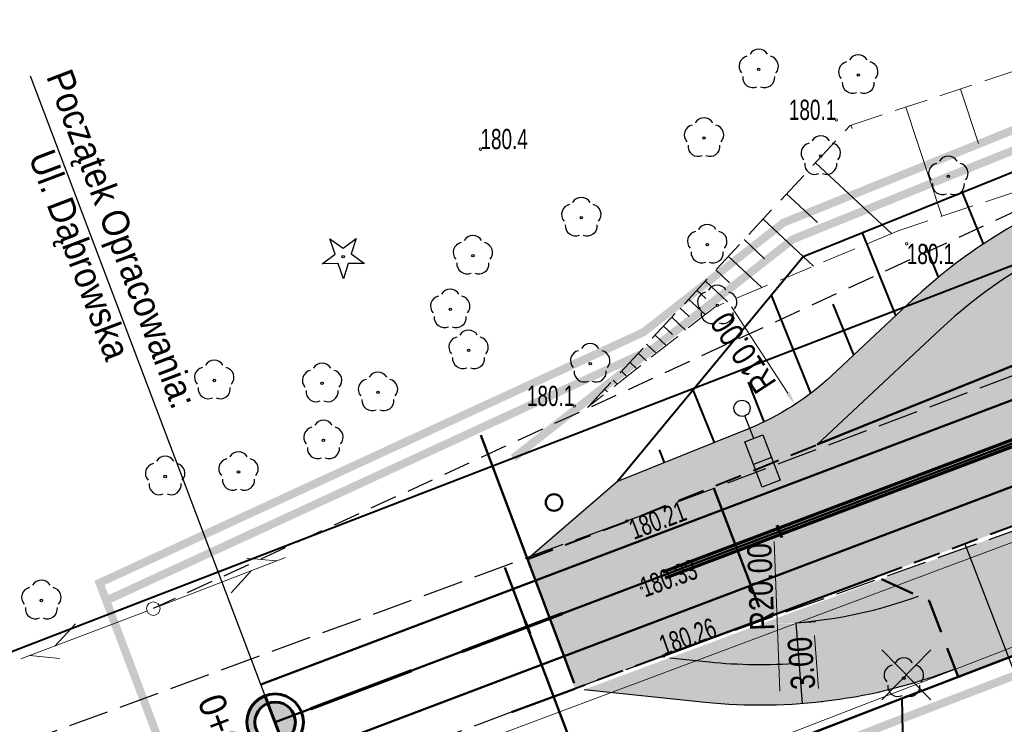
# Model space of a CAD drawing. Header units: metres. Extents: x 7429064 to 7431133, y 5709479 to 5714472.
# Tile 8 of 140: x 7429222 to 7429258, y 5709661 to 5709687. Entities that reach past the tile are written whole.
import ezdxf
from ezdxf.enums import TextEntityAlignment as Align

# ---------------------------------------------------------------- set-up
doc = ezdxf.new("R2010")
doc.units = ezdxf.units.M
for name, pattern in [('1', [0]), ('12', [3, 1, -1, 0, -1]), ('2_KTCR01', [1.5, 1, -0.5]), ('2_KTJZ01', [2, 1.5, -0.5]), ('3_KTJZ01', [2, 1.5, -0.5]), ('4', [2.5, 1.5, -1]), ('4_1', [0]), ('4_BUBZ02', [1.75, 1.25, -0.5]), ('4_BUBZ02G', [1.75, 1.25, -0.5]), ('4_SUPT_01', [0]), ('4_SUPW_01', [0]), ('7_1', [0]), ('7_SUPT_01', [0]), ('7_SUPW_01', [0]), ('CENTER2', [1.125, 0.75, -0.125, 0.125, -0.125]), ('DASHED', [19.05, 12.7, -6.35]), ('HIDDEN', [0.375, 0.25, -0.125])]:
    doc.linetypes.add(name, pattern=pattern)
for name, color, linetype, lineweight in [('#proj. światłowód', 1, '2_KTCR01', 18), ('_D_7_PAS DROGOWY_PODZIAL', 1, 'Continuous', 50), ('_D_7_TEREN NIEZBEDNY DLA OB_BUD', 252, 'HIDDEN', 50), ('_D_8_Wymiary', 7, 'Continuous', 20), ('_skarpy', 84, 'Continuous', 40), ('_wycinka_ZUDP', 1, 'Continuous', 30), ('BUBZ_L_1_a', 252, '4_BUBZ02', 18), ('D_1_LINIA_KRAWĘŻNIK_BET_20_30 WYN 0-2 CM', 5, 'HIDDEN', 40), ('D_1_LINIA_KRAWĘŻNIK_BET_20_30 WYN 12 CM - III', 7, 'Continuous', 50), ('gaPoziome', 7, 'Continuous', 30), ('GMINA_L_0', 252, '12', 35), ('HECZ BRUKOWANIA KOSTKA KAMIENNA 9_11', 42, 'Continuous', 13), ('KRAWĘŻNIK BETONOWY 12_25 WYN 0 CM', 250, 'DASHED', 50), ('KTJZ_L_0', 252, '2_KTJZ01', 30), ('LINIE_ROZGRANICZAJACE_L_0', 252, 'Continuous', 50), ('OBOP_T_1', 82, 'Continuous', 30), ('OBREB_L_0', 252, '4', 18), ('RTPW_T_0_a', 252, 'Continuous', 15), ('RTPW_T_1', 252, 'Continuous', 15), ('SUPM_T_0', 252, 'Continuous', 15), ('SUPT_L_0', 252, '4_SUPT_01', 18), ('SUPW_L_0', 252, '4_SUPW_01', 18)]:
    doc.layers.add(name, color=color, linetype=linetype, lineweight=lineweight)
for name, color, linetype in [('[osw]_istn_oprawy oświetleniowe - demontaż', 5, 'Continuous'), ('_1_Mapa', 7, 'Continuous'), ('_1_X-REFY', 7, 'Continuous'), ('C-DROGI-SYTUACJA-ETYKIETY', 7, 'Continuous'), ('D_1_LINIA_OPIS_ZJAZDY', 7, 'Continuous'), ('zzz.gaHSDomyslna', 7, 'Continuous')]:
    doc.layers.add(name, color=color, linetype=linetype)
doc.layers.add('_Brudnopis', color=22, linetype='Continuous', lineweight=50, plot=False)
for name, color, linetype, lineweight, true_color, transparency in [('_D_2_HECZ_CPR', 7, 'Continuous', 0, 0xb3b3ff, 0.5), ('D_2_HECZ_JEZDNIA KR3- NOWA KONSTRUKCJA', 7, 'Continuous', 13, 0x99e6ff, 0.3), ('D_2_HECZ_ZIELEN', 7, 'Continuous', 13, 0xd6ffd6, 0.3)]:
    doc.layers.add(name, color=color, linetype=linetype, lineweight=lineweight, true_color=true_color, transparency=transparency)
for name, color, linetype, lineweight, true_color in [('_D_7_CZASOWE ZAJĘCIE_PRZEBUDOWA SIECI', 7, 'HIDDEN', 50, 0xd16900), ('DZIALKA_L_0', 7, '1', 40, 0x008000), ('HECZ DROGI ROWEROWE', 7, 'Continuous', 13, 0xff8a8a), ('OBOP_T_0_a', 7, 'Continuous', 30, 0x008000), ('OBOP_T_1_a', 7, 'Continuous', 30, 0x008000)]:
    doc.layers.add(name, color=color, linetype=linetype, lineweight=lineweight, true_color=true_color)
for name, color, linetype, lineweight, transparency in [('D_1_LINIA_OBRZEŻE_BET_6x30cm - III', 24, 'Continuous', 30, 0.3), ('D_2_HECZ ŚCIEŻKI ROWEROWE', 30, 'Continuous', 0, 0.5), ('D_2_HECZ_ZJAZDY - KOSTKA BET', 214, 'Continuous', 13, 0.3)]:
    doc.layers.add(name, color=color, linetype=linetype, lineweight=lineweight, transparency=transparency)
doc.styles.add('Styl Arial', font='arial.ttf', dxfattribs={"width": 0.8, "height": 0.9})
doc.styles.add('wym500', font='arial.ttf', dxfattribs={"width": 0.9, "height": 0.9})
doc.dimstyles.new('1_500', dxfattribs={"dimtxt": 0.9, "dimasz": 1, "dimexe": 0.18, "dimexo": 0, "dimgap": 0.2, "dimtad": 4, "dimzin": 0, "dimdsep": 46, "dimtxsty": 'Styl Arial', "dimcen": 0.25, "dimclrd": 256, "dimclre": 256, "dimclrt": 256, "dimazin": 0, "dimtfac": 1, "dimtix": 1, "dimtmove": 1, "dimatfit": 3, "dimfxl": 0.18, "dimtolj": 1, "dimtzin": 0, "dimlwd": -1, "dimlwe": -1, "dimarcsym": 0})

# ---------------------------------------------------------------- blocks, each defined once
blk = doc.blocks.new('*D65')
at = {"layer": '_D_8_Wymiary', "transparency": 16777216}
blk.add_line((7429249.507, 5709667.365), (7429249.708, 5709661.818), dxfattribs=at)
blk.add_solid([(7429249.791, 5709661.821), (7429249.625, 5709661.815), (7429249.726, 5709661.319)], dxfattribs=at)
at = {"layer": 'Defpoints', "color": 0, "transparency": 16777216}
for p in [(7429249.001, 5709681.305), (7429249.726, 5709661.319)]:
    blk.add_point(p, dxfattribs=at)
at = {"layer": '_D_8_Wymiary', "transparency": 16777216, "insert": (7429249.008, 5709665.688), "char_height": 0.9, "attachment_point": 5, "rotation": 92.0775, "style": 'Styl Arial'}
blk.add_mtext('\\A1;R20.00', dxfattribs=at)
blk = doc.blocks.new('*D66')
at = {"layer": '_D_8_Wymiary', "transparency": 16777216}
blk.add_line((7429247.914, 5709676.067), (7429250.003, 5709672.873), dxfattribs=at)
blk.add_solid([(7429250.073, 5709672.919), (7429249.933, 5709672.827), (7429250.277, 5709672.454)], dxfattribs=at)
at = {"layer": 'Defpoints', "color": 0, "transparency": 16777216}
for p in [(7429244.802, 5709680.823), (7429250.277, 5709672.454)]:
    blk.add_point(p, dxfattribs=at)
at = {"layer": '_D_8_Wymiary', "transparency": 16777216, "insert": (7429248.353, 5709674.373), "char_height": 0.9, "attachment_point": 5, "rotation": 123.191, "style": 'Styl Arial'}
blk.add_mtext('\\A1;R10.00', dxfattribs=at)
blk = doc.blocks.new('A$C59100B2D')
at = {"layer": '_wycinka_ZUDP'}
for points in [[(0.701, -0.713), (-0.701, 0.713)], [(-0.7, -0.713), (0.701, 0.713)]]:
    blk.add_lwpolyline(points, dxfattribs=at)
blk = doc.blocks.new('3_OBOP02_01')
at = {"linetype": 'Continuous'}
blk.add_circle((0, 0), 0.045, dxfattribs=at)
for centre, start, end in [((0, 0.375), 30.1401, 149.8599), ((-0.357, 0.116), 102.1445, 221.86), ((0.357, 0.116), 318.14, 77.8555), ((-0.22, -0.303), 174.1482, 293.8542), ((0.22, -0.303), 246.1458, 5.8518)]:
    blk.add_arc(centre, 0.375, start, end, dxfattribs=at)
blk = doc.blocks.new('3_RTPW02')
at = {"linetype": 'Continuous'}
blk.add_circle((0, 0), 0.045, dxfattribs=at)
blk = doc.blocks.new('4_OBOP02_01')
at = {"linetype": 'Continuous'}
blk.add_circle((0, 0), 0.045, dxfattribs=at)
for centre, start, end in [((0, 0.375), 30.1401, 149.8599), ((-0.357, 0.116), 102.1445, 221.86), ((0.357, 0.116), 318.14, 77.8555), ((-0.22, -0.303), 174.1482, 293.8542), ((0.22, -0.303), 246.1458, 5.8518)]:
    blk.add_arc(centre, 0.375, start, end, dxfattribs=at)
blk = doc.blocks.new('4_OBOP01_01')
at = {"linetype": 'Continuous'}
for p, q in [((-0.3012, 0.09375), (-0.4937, 0.6621)), ((-0.4937, 0.6621), (-0.0039, 0.31545)), ((-0.0039, 0.31545), (0.4771, 0.67415)), ((0.4771, 0.67415), (0.2988, 0.1012)), ((-0.78225, -0.26495), (-0.3012, 0.09375)), ((0.2988, 0.1012), (0.7886, -0.24545)), ((-0.18225, -0.2575), (-0.78225, -0.26495)), ((0.01025, -0.82585), (-0.18225, -0.2575)), ((0.1886, -0.2529), (0.01025, -0.82585)), ((0.7886, -0.24545), (0.1886, -0.2529))]:
    blk.add_line(p, q, dxfattribs=at)
blk.add_circle((0, 0), 0.045, dxfattribs=at)
blk = doc.blocks.new('4_RTPW01')
at = {"linetype": 'Continuous'}
blk.add_circle((0, 0), 0.045, dxfattribs=at)
blk = doc.blocks.new('7_SUSM04_01')
at = {"linetype": 'Continuous'}
blk.add_circle((0, 0), 0.25, dxfattribs=at)
blk = doc.blocks.new('X-ref_MDCP_Szara')
at = {"layer": 'BUBZ_L_1_a', "linetype": '4_BUBZ02G'}
for p, q in [((7429252.324, 5709682.797), (7429263.911, 5709686.639)), ((7429242.594, 5709672.346), (7429252.324, 5709682.797))]:
    blk.add_line(p, q, dxfattribs=at)
at = {"layer": 'BUBZ_L_1_a', "linetype": '4_1'}
for p, q in [((7429256.405, 5709684.15), (7429257.076, 5709682.128)), ((7429254.381, 5709683.479), (7429255.724, 5709679.43)), ((7429252.356, 5709682.807), (7429252.397, 5709682.683)), ((7429251.034, 5709681.411), (7429253.854, 5709678.786)), ((7429249.965, 5709680.263), (7429251.113, 5709679.193)), ((7429249.093, 5709679.327), (7429250.965, 5709677.585)), ((7429248.384, 5709678.565), (7429249.146, 5709677.855)), ((7429247.806, 5709677.944), (7429249.048, 5709676.788)), ((7429247.335, 5709677.438), (7429247.84, 5709676.967)), ((7429246.951, 5709677.026), (7429247.775, 5709676.258)), ((7429246.638, 5709676.69), (7429246.974, 5709676.378)), ((7429246.327, 5709676.356), (7429246.945, 5709675.781)), ((7429246.016, 5709676.022), (7429246.35, 5709675.711)), ((7429245.705, 5709675.688), (7429246.22, 5709675.208)), ((7429245.394, 5709675.353), (7429245.728, 5709675.042)), ((7429245.083, 5709675.019), (7429245.495, 5709674.636)), ((7429244.772, 5709674.685), (7429245.106, 5709674.374)), ((7429244.461, 5709674.351), (7429244.77, 5709674.063)), ((7429243.838, 5709673.683), (7429244.044, 5709673.491)), ((7429244.15, 5709674.017), (7429244.407, 5709673.777)), ((7429243.527, 5709673.348), (7429243.682, 5709673.205)), ((7429243.216, 5709673.014), (7429243.319, 5709672.918)), ((7429242.905, 5709672.68), (7429242.957, 5709672.632))]:
    blk.add_line(p, q, dxfattribs=at)
at = {"layer": 'BUBZ_L_1_a', "linetype": '4_BUBZ02'}
for p, q in [((7429265.165, 5709682.58), (7429254.104, 5709678.89)), ((7429254.104, 5709678.89), (7429247.3, 5709676.061)), ((7429247.3, 5709676.061), (7429242.594, 5709672.346))]:
    blk.add_line(p, q, dxfattribs=at)
at = {"layer": 'BUBZ_L_1_a', "linetype": '4_1'}
blk.add_point((7429242.594, 5709672.346), dxfattribs=at)
at = {"layer": 'DZIALKA_L_0', "linetype": '1'}
for p, q in [((7429307.84, 5709696.73), (7429130.469, 5709628.223)), ((7429254.23, 5709661.54), (7429279.02, 5709671.07)), ((7429228.8, 5709651.74), (7429254.23, 5709661.54)), ((7429254.23, 5709661.54), (7429255.095, 5709628.772))]:
    blk.add_line(p, q, dxfattribs=at)
at = {"layer": 'GMINA_L_0', "linetype": '12'}
blk.add_line((7429100.731, 5709616.737), (7429307.84, 5709696.73), dxfattribs=at)
at = {"layer": 'KTJZ_L_0', "linetype": '3_KTJZ01'}
for p, q in [((7429244.04, 5709668.13), (7429272.11, 5709678.71)), ((7429273.94, 5709673.32), (7429245.41, 5709663.13)), ((7429215.87, 5709657.78), (7429244.04, 5709668.13)), ((7429245.41, 5709663.13), (7429217.74, 5709652.88))]:
    blk.add_line(p, q, dxfattribs=at)
at = {"layer": 'LINIE_ROZGRANICZAJACE_L_0', "flags": 128}
for points in [[(7429254.23, 5709661.54), (7429269.686, 5709667.482)], [(7429254.23, 5709661.54), (7429269.686, 5709667.482)], [(7429228.8, 5709651.74), (7429254.23, 5709661.54)], [(7429228.8, 5709651.74), (7429254.23, 5709661.54)]]:
    blk.add_lwpolyline(points, dxfattribs=at)
at = {"layer": 'OBREB_L_0', "linetype": '4'}
for p, q in [((7429254.23, 5709661.54), (7429279.02, 5709671.07)), ((7429228.8, 5709651.74), (7429254.23, 5709661.54))]:
    blk.add_line(p, q, dxfattribs=at)
at = {"layer": 'SUPT_L_0', "linetype": '7_SUPT_01'}
for p, q in [((7429230.45, 5709652.66), (7429278.75, 5709671.36)), ((7429226.713, 5709664.97), (7429231.377, 5709666.774)), ((7429229.937, 5709666.753), (7429231.05, 5709666.647)), ((7429229.365, 5709665.46), (7429230.117, 5709666.287)), ((7429221.573, 5709663.012), (7429226.246, 5709664.791)), ((7429222.835, 5709663.493), (7429223.592, 5709664.316)), ((7429221.901, 5709663.137), (7429223.013, 5709663.025))]:
    blk.add_line(p, q, dxfattribs=at)
at = {"layer": 'SUPW_L_0', "linetype": '7_SUPW_01'}
blk.add_line((7429258.41, 5709667.37), (7429178.651, 5709637.494), dxfattribs=at)
at = {"layer": 'SUPW_L_0', "linetype": '7_1'}
blk.add_line((7429178.651, 5709637.494), (7429258.41, 5709667.37), dxfattribs=at)
at = {"layer": 'OBOP_T_0_a'}
blk.add_blockref('4_OBOP01_01', (7429233.52, 5709677.93), dxfattribs=at)
at = {"layer": 'OBOP_T_1'}
blk.add_blockref('3_OBOP02_01', (7429254.31, 5709662.3), dxfattribs=at)
at = {"layer": 'OBOP_T_1_a'}
for p in [(7429248.93, 5709684.88), (7429252.62, 5709684.67), (7429246.9, 5709682.33), (7429251.23, 5709681.66), (7429255.96, 5709680.91), (7429242.35, 5709679.38), (7429247.02, 5709678.38), (7429238.33, 5709677.97), (7429237.49, 5709675.98), (7429247.39, 5709676.13), (7429238.17, 5709674.46), (7429242.68, 5709673.96), (7429228.74, 5709673.34), (7429232.74, 5709673.23), (7429234.81, 5709672.9), (7429232.79, 5709671.12), (7429226.92, 5709669.78), (7429229.64, 5709669.95), (7429222.33, 5709665.18)]:
    blk.add_blockref('4_OBOP02_01', p, dxfattribs=at)
at = {"layer": 'RTPW_T_0_a'}
for p in [(7429251.804, 5709683.003), (7429238.61, 5709681.92), (7429254.419, 5709678.408), (7429242.09, 5709672.393)]:
    blk.add_blockref('4_RTPW01', p, dxfattribs=at)
at = {"layer": 'RTPW_T_1'}
for p in [(7429244.04, 5709668.13), (7429244.58, 5709665.64), (7429245.41, 5709663.13)]:
    blk.add_blockref('3_RTPW02', p, dxfattribs=at)
at = {"layer": 'SUPM_T_0'}
blk.add_blockref('7_SUSM04_01', (7429226.48, 5709664.88), dxfattribs=at)
at = {"layer": 'RTPW_T_0_a', "width": 0.7}
for p in [(7429251.804, 5709683.003), (7429242.09, 5709672.393)]:
    blk.add_text('180.1', height=0.75, dxfattribs=at).set_placement(p, align=Align.RIGHT)
blk.add_text('180.4', height=0.75, dxfattribs=at).set_placement((7429238.61, 5709681.92))
blk.add_text('180.1', height=0.75, dxfattribs=at).set_placement((7429254.419, 5709678.408), align=Align.TOP_LEFT)
at = {"layer": 'RTPW_T_1', "width": 0.7}
blk.add_text('180.21', height=0.75, rotation=20.6522, dxfattribs=at).set_placement((7429244.04, 5709668.13), align=Align.TOP_LEFT)
blk.add_text('180.33', height=0.75, rotation=20.0612, dxfattribs=at).set_placement((7429244.58, 5709665.64), align=Align.MIDDLE_LEFT)
blk.add_text('180.26', height=0.75, rotation=19.6551, dxfattribs=at).set_placement((7429245.41, 5709663.13))
blk = doc.blocks.new('X-ref_Oświetlenie i teletechnika')
at = {"layer": '#proj. światłowód', "lineweight": 30, "flags": 128}
blk.add_lwpolyline([(7429617.95, 5709967.85), (7429611.163, 5709956.371), (7429573.165, 5709923.859), (7429535.247, 5709891.397), (7429497.339, 5709858.957), (7429459.29, 5709826.673), (7429421.225, 5709794.375), (7429383.144, 5709762.063), (7429345.12, 5709729.801), (7429305.765, 5709699.935), (7429266.407, 5709683.285), (7429226.48, 5709664.88)], dxfattribs=at)
blk = doc.blocks.new('*U264')
at = {"linetype": 'Continuous', "lineweight": 0}
h = blk.add_hatch(color=0, dxfattribs=at)
edge = h.paths.add_edge_path()
edge.add_ellipse((-0.228, 0.39), major_axis=(0, 0.39), ratio=0.333333, start_angle=339.1791, end_angle=685.9352)
edge.add_line((-0.155, 0.713), (-0.151, 0.752))
edge.add_line((-0.151, 0.752), (0.003, 0.445))
edge.add_arc((-0.011, 0.437), 0.016, 0, 26.5651, ccw=False)
edge.add_line((0.005, 0.437), (0.005, 0.276))
edge.add_arc((0.021, 0.276), 0.016, 180, 270)
edge.add_line((0.021, 0.26), (0.049, 0.26))
edge.add_arc((0.049, 0.276), 0.016, 270, 290.3551)
edge.add_line((0.055, 0.261), (0.103, 0.279))
edge.add_ellipse((0.227, 0.39), major_axis=(0, 0.39), ratio=0.333333, start_angle=106.5707, end_angle=378.3144)
edge.add_line((0.187, 0.76), (0.14, 0.987))
edge.add_line((0.14, 0.987), (0.163, 1.147))
edge.add_line((0.163, 1.147), (0.167, 1.147))
edge.add_line((0.167, 1.147), (0.176, 1.175))
edge.add_line((0.176, 1.175), (0.176, 1.211))
edge.add_line((0.176, 1.211), (0.093, 1.211))
edge.add_line((0.093, 1.211), (0.089, 1.175))
edge.add_line((0.089, 1.175), (0.132, 1.147))
edge.add_line((0.132, 1.147), (0.12, 1.067))
edge.add_line((0.12, 1.067), (-0.117, 1.067))
edge.add_line((-0.117, 1.067), (-0.103, 1.191))
edge.add_spline(control_points=[(-0.103, 1.191), (-0.102, 1.195), (-0.095, 1.208), (-0.078, 1.21), (-0.065, 1.211)], knot_values=[0, 0, 0, 0, 0.02025, 0.071822, 0.071822, 0.071822, 0.071822], degree=3, periodic=0)
edge.add_line((-0.065, 1.211), (-0.033, 1.211))
edge.add_line((-0.033, 1.211), (-0.033, 1.3))
edge.add_line((-0.033, 1.3), (-0.085, 1.3))
edge.add_spline(control_points=[(-0.085, 1.3), (-0.091, 1.299), (-0.097, 1.296), (-0.102, 1.293)], knot_values=[0.067484, 0.067484, 0.067484, 0.067484, 0.093736, 0.093736, 0.093736, 0.093736], degree=3, periodic=0)
edge.add_arc((-0.075, 1.247), 0.0531, 120.1379, 168.8933)
edge.add_line((-0.127, 1.257), (-0.181, 0.755))
h.paths.add_polyline_path([(-0.127, 0.975), (0.107, 0.975), (0.032, 0.455), (-0.144, 0.809)], flags=16)
edge = h.paths.add_edge_path(flags=16)
edge.add_ellipse((-0.228, 0.39), major_axis=(0, -0.292), ratio=0.350072, start_angle=159.1526, end_angle=502.0815, ccw=False)
edge.add_line((-0.191, 0.663), (-0.211, 0.477))
edge.add_arc((-0.219, 0.478), 0.00832, 322.797, 353.8856, ccw=False)
edge.add_line((-0.213, 0.473), (-0.234, 0.446))
edge.add_arc((-0.215, 0.431), 0.0237, 142.797, 180)
edge.add_line((-0.238, 0.431), (-0.238, 0.371))
edge.add_arc((-0.23, 0.371), 0.00832, 180, 270)
edge.add_line((-0.23, 0.363), (-0.225, 0.363))
edge.add_arc((-0.225, 0.371), 0.00832, 270, 333.0195)
edge.add_spline(control_points=[(-0.217, 0.367), (-0.21, 0.383), (-0.195, 0.411), (-0.184, 0.442), (-0.182, 0.457), (-0.182, 0.458)], knot_values=[0.007888, 0.007888, 0.007888, 0.007888, 0.089431, 0.152858, 0.158023, 0.158023, 0.158023, 0.158023], degree=3, periodic=0)
edge.add_line((-0.182, 0.458), (-0.165, 0.621))
edge = h.paths.add_edge_path(flags=16)
edge.add_line((0.127, 0.896), (0.162, 0.727))
edge.add_ellipse((0.227, 0.39), major_axis=(0, 0.39), ratio=0.333333, start_angle=390.3444, end_angle=440.4059)
edge.add_line((0.099, 0.455), (0.064, 0.455))
edge.add_line((0.064, 0.455), (0.127, 0.896))
edge = h.paths.add_edge_path(flags=16)
edge.add_ellipse((0.227, 0.39), major_axis=(0, -0.292), ratio=0.350072, start_angle=290.1309, end_angle=617.1604, ccw=False)
edge.add_line((0.131, 0.289), (0.227, 0.325))
edge.add_arc((0.181, 0.387), 0.0774, 307.1318, 362.4334)
edge.add_line((0.258, 0.39), (0.258, 0.439))
edge.add_arc((0.242, 0.439), 0.016, 0, 90)
edge.add_line((0.242, 0.455), (0.128, 0.455))
blk = doc.blocks.new('*U268')
blk.add_hatch(color=0).paths.add_polyline_path([(0, 2.5), (-0.1875, 1.475), (-0.0375, 1.475), (-0.0375, 0), (0.0375, 0), (0.0375, 1.475), (0.1875, 1.475)])
blk = doc.blocks.new('*U234')
at = {"linetype": 'Continuous', "lineweight": 0}
h = blk.add_hatch(color=0, dxfattribs=at)
edge = h.paths.add_edge_path()
edge.add_ellipse((-0.228, 0.39), major_axis=(0, 0.39), ratio=0.333333, start_angle=339.1791, end_angle=685.9352)
edge.add_line((-0.155, 0.713), (-0.151, 0.752))
edge.add_line((-0.151, 0.752), (0.003, 0.445))
edge.add_arc((-0.011, 0.437), 0.016, 0, 26.5651, ccw=False)
edge.add_line((0.005, 0.437), (0.005, 0.276))
edge.add_arc((0.021, 0.276), 0.016, 180, 270)
edge.add_line((0.021, 0.26), (0.049, 0.26))
edge.add_arc((0.049, 0.276), 0.016, 270, 290.3551)
edge.add_line((0.055, 0.261), (0.103, 0.279))
edge.add_ellipse((0.227, 0.39), major_axis=(0, 0.39), ratio=0.333333, start_angle=106.5707, end_angle=378.3144)
edge.add_line((0.187, 0.76), (0.14, 0.987))
edge.add_line((0.14, 0.987), (0.163, 1.147))
edge.add_line((0.163, 1.147), (0.167, 1.147))
edge.add_line((0.167, 1.147), (0.176, 1.175))
edge.add_line((0.176, 1.175), (0.176, 1.211))
edge.add_line((0.176, 1.211), (0.093, 1.211))
edge.add_line((0.093, 1.211), (0.089, 1.175))
edge.add_line((0.089, 1.175), (0.132, 1.147))
edge.add_line((0.132, 1.147), (0.12, 1.067))
edge.add_line((0.12, 1.067), (-0.117, 1.067))
edge.add_line((-0.117, 1.067), (-0.103, 1.191))
edge.add_spline(control_points=[(-0.103, 1.191), (-0.102, 1.195), (-0.095, 1.208), (-0.078, 1.21), (-0.065, 1.211)], knot_values=[0, 0, 0, 0, 0.02025, 0.071822, 0.071822, 0.071822, 0.071822], degree=3, periodic=0)
edge.add_line((-0.065, 1.211), (-0.033, 1.211))
edge.add_line((-0.033, 1.211), (-0.033, 1.3))
edge.add_line((-0.033, 1.3), (-0.085, 1.3))
edge.add_spline(control_points=[(-0.085, 1.3), (-0.091, 1.299), (-0.097, 1.296), (-0.102, 1.293)], knot_values=[0.067484, 0.067484, 0.067484, 0.067484, 0.093736, 0.093736, 0.093736, 0.093736], degree=3, periodic=0)
edge.add_arc((-0.075, 1.247), 0.0531, 120.1379, 168.8933)
edge.add_line((-0.127, 1.257), (-0.181, 0.755))
h.paths.add_polyline_path([(-0.127, 0.975), (0.107, 0.975), (0.032, 0.455), (-0.144, 0.809)], flags=16)
edge = h.paths.add_edge_path(flags=16)
edge.add_ellipse((-0.228, 0.39), major_axis=(0, -0.292), ratio=0.350072, start_angle=159.1526, end_angle=502.0815, ccw=False)
edge.add_line((-0.191, 0.663), (-0.211, 0.477))
edge.add_arc((-0.219, 0.478), 0.00832, 322.797, 353.8856, ccw=False)
edge.add_line((-0.213, 0.473), (-0.234, 0.446))
edge.add_arc((-0.215, 0.431), 0.0237, 142.797, 180)
edge.add_line((-0.238, 0.431), (-0.238, 0.371))
edge.add_arc((-0.23, 0.371), 0.00832, 180, 270)
edge.add_line((-0.23, 0.363), (-0.225, 0.363))
edge.add_arc((-0.225, 0.371), 0.00832, 270, 333.0195)
edge.add_spline(control_points=[(-0.217, 0.367), (-0.21, 0.383), (-0.195, 0.411), (-0.184, 0.442), (-0.182, 0.457), (-0.182, 0.458)], knot_values=[0.007888, 0.007888, 0.007888, 0.007888, 0.089431, 0.152858, 0.158023, 0.158023, 0.158023, 0.158023], degree=3, periodic=0)
edge.add_line((-0.182, 0.458), (-0.165, 0.621))
edge = h.paths.add_edge_path(flags=16)
edge.add_line((0.127, 0.896), (0.162, 0.727))
edge.add_ellipse((0.227, 0.39), major_axis=(0, 0.39), ratio=0.333333, start_angle=390.3444, end_angle=440.4059)
edge.add_line((0.099, 0.455), (0.064, 0.455))
edge.add_line((0.064, 0.455), (0.127, 0.896))
edge = h.paths.add_edge_path(flags=16)
edge.add_ellipse((0.227, 0.39), major_axis=(0, -0.292), ratio=0.350072, start_angle=290.1309, end_angle=617.1604, ccw=False)
edge.add_line((0.131, 0.289), (0.227, 0.325))
edge.add_arc((0.181, 0.387), 0.0774, 307.1318, 362.4334)
edge.add_line((0.258, 0.39), (0.258, 0.439))
edge.add_arc((0.242, 0.439), 0.016, 0, 90)
edge.add_line((0.242, 0.455), (0.128, 0.455))
blk = doc.blocks.new('*U235')
blk.add_hatch(color=0).paths.add_polyline_path([(0, 2.5), (-0.1875, 1.475), (-0.0375, 1.475), (-0.0375, 0), (0.0375, 0), (0.0375, 1.475), (0.1875, 1.475)])
blk = doc.blocks.new('*U236')
blk.add_hatch(color=0).paths.add_polyline_path([(0.075, 0.571), (0.075, 1.121), (0.725, 0), (0.725, 0.85), (0.075, 1.59), (0.075, 2.09), (-0.725, 2.5)])
blk = doc.blocks.new('gaHSPos')
at = {"color": 0, "linetype": 'Continuous', "lineweight": 0}
blk.add_point((0, 0), dxfattribs=at)
blk = doc.blocks.new('*U239')
at = {"layer": 'zzz.gaHSDomyslna', "color": 140}
for points in [[(18.666, 7.196, 0.12, 0.12, 0), (-0.042, 0.112, 0.12, 0.12, 0)], [(18.751, 6.971, 0.12, 0.12, 0), (0.042, -0.112, 0.12, 0.12, 0)]]:
    blk.add_lwpolyline(points, format="xyseb", dxfattribs=at)
at = {"color": 140}
for p in [(18.709, 7.083), (0, 0)]:
    blk.add_blockref('gaHSPos', p, dxfattribs=at)
blk = doc.blocks.new('*U274')
at = {"layer": 'zzz.gaHSDomyslna', "color": 140}
for points in [[(39.279, 14.872, 0.12, 0.12, 0), (43.02, 16.288, 0.12, 0.12, 0)], [(33.668, 12.747, 0.12, 0.12, 0), (37.409, 14.163, 0.12, 0.12, 0)]]:
    blk.add_lwpolyline(points, format="xyseb", dxfattribs=at)
at = {"color": 140}
blk.add_blockref('gaHSPos', (46.771, 17.708), dxfattribs=at)
blk = doc.blocks.new('doświetlenie')
at = {"layer": '[osw]_istn_oprawy oświetleniowe - demontaż', "lineweight": 30}
h = blk.add_hatch(color=1, dxfattribs=at)
h.dxf.hatch_style = 1
h.paths.add_polyline_path([(7430126.269, 5712557.897), (7430126.269, 5712558.497), (7430125.519, 5712558.497), (7430125.519, 5712557.897)])
at = {"layer": '[osw]_istn_oprawy oświetleniowe - demontaż', "color": 1, "lineweight": 30, "flags": 128}
blk.add_lwpolyline([(7430124.769, 5712557.897), (7430124.769, 5712558.497), (7430126.269, 5712558.497), (7430126.269, 5712557.897)], close=True, dxfattribs=at)
for points in [[(7430125.519, 5712558.497), (7430125.519, 5712557.897)], [(7430124.769, 5712558.197), (7430124.019, 5712558.184)]]:
    blk.add_lwpolyline(points, dxfattribs=at)
at = {"layer": '[osw]_istn_oprawy oświetleniowe - demontaż', "color": 1, "lineweight": 30}
blk.add_circle((7430123.769, 5712558.192), 0.25, dxfattribs=at)
blk = doc.blocks.new('X-ref_SOR')
at = {"layer": '[osw]_istn_oprawy oświetleniowe - demontaż', "xscale": 1.2, "yscale": 1.2, "zscale": 1.2, "rotation": 290.9194303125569}
blk.add_blockref('doświetlenie', (-2157512.444, 11590463.504), dxfattribs=at)
at = {"layer": 'gaPoziome', "color": 140}
for name, p, rotation in [('*U264', (7429259.132, 5709678.849), 124.9964014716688), ('*U268', (7429257.887, 5709678.043), 129.1105079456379), ('*U236', (7429249.14, 5709670.908), 109.6885491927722), ('*U234', (7429245.325, 5709662.344), 264.5474810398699), ('*U235', (7429246.859, 5709662.194), 264.0253728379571)]:
    blk.add_blockref(name, p, dxfattribs=dict(at, rotation=rotation))
at = {"layer": 'gaPoziome'}
for name, p in [('*U239', (7429245.413, 5709666.122)), ('*U274', (7429198.642, 5709648.414))]:
    blk.add_blockref(name, p, dxfattribs=at)
blk = doc.blocks.new('*D130')
at = {"layer": '_D_8_Wymiary', "transparency": 16777216}
for p, q in [((7429250.308, 5709664.335), (7429251.048, 5709664.392)), ((7429251.149, 5709661.913), (7429250.997, 5709663.887)), ((7429250.537, 5709661.364), (7429251.277, 5709661.421))]:
    blk.add_line(p, q, dxfattribs=at)
for points in [[(7429251.08, 5709663.893), (7429250.914, 5709663.88), (7429250.958, 5709664.385)], [(7429251.232, 5709661.919), (7429251.066, 5709661.907), (7429251.187, 5709661.415)]]:
    blk.add_solid(points, dxfattribs=at)
at = {"layer": 'Defpoints', "color": 0, "transparency": 16777216}
for p in [(7429250.308, 5709664.335), (7429250.958, 5709664.385), (7429250.537, 5709661.364)]:
    blk.add_point(p, dxfattribs=at)
at = {"layer": '_D_8_Wymiary', "transparency": 16777216, "insert": (7429250.515, 5709662.857), "char_height": 0.9, "attachment_point": 5, "rotation": 94.4042, "style": 'Styl Arial'}
blk.add_mtext('\\A1;3.00', dxfattribs=at)
blk = doc.blocks.new('kilometraz')
at = {"linetype": 'ByBlock', "lineweight": -2}
blk.add_hatch(color=0, dxfattribs=at).paths.add_polyline_path([(0, -0.5, 0.414214), (0.5, 0, 0.414214), (0, 0.5)])
at = {"color": 0, "linetype": 'ByBlock', "lineweight": -2}
blk.add_line((0, 0.5), (0, -0.5), dxfattribs=at)
blk.add_circle((0, 0), 0.5, dxfattribs=at)
blk = doc.blocks.new('kilometraz2')
at = {"linetype": 'ByBlock', "lineweight": -2}
for points in [[(0, 0.5), (0, 0.7, 0.414214), (-0.7, 0, 0.414214), (0, -0.7), (0, -0.5, -0.414214), (-0.5, 0, -0.414214)], [(0, -0.5, 0.414214), (0.5, 0, 0.414214), (0, 0.5)]]:
    blk.add_hatch(color=0, dxfattribs=at).paths.add_polyline_path(points)
at = {"color": 0, "linetype": 'ByBlock', "lineweight": -2}
for p, q in [((0, 0.5), (0, 0.7)), ((0, 0.5), (0, -0.5)), ((0, -0.5), (0, -0.7))]:
    blk.add_line(p, q, dxfattribs=at)
for radius in [0.7, 0.5]:
    blk.add_circle((0, 0), radius, dxfattribs=at)
blk = doc.blocks.new('AeccTickCircle')
at = {"color": 0, "linetype": 'ByBlock', "lineweight": -2}
blk.add_circle((0, 0), 0.5, dxfattribs=at)
blk = doc.blocks.new('AeccTickLine')
at = {"color": 0, "linetype": 'ByBlock', "lineweight": -2}
blk.add_line((0, 1), (0, -1), dxfattribs=at)
blk = doc.blocks.new('OŚ_Dąbrowskiego_1')
at = {"layer": '_D_8_Wymiary', "color": 1, "linetype": 'CENTER2', "lineweight": 35, "flags": 128}
blk.add_lwpolyline([(7429230.998, 5709660.664), (7429273.145, 5709676.622, 0.085629), (7429337.582, 5709714.618), (7429502.301, 5709854.381), (7429714.669, 5710036.139), (7429868.111, 5710165.952)], format="xyb", dxfattribs=at)
at = {"layer": 'C-DROGI-SYTUACJA-ETYKIETY', "color": 7, "linetype": 'Continuous', "lineweight": -3}
blk.add_line((7429230.776, 5709661.249), (7429221.924, 5709684.629), dxfattribs=at)
at = {"layer": 'C-DROGI-SYTUACJA-ETYKIETY', "color": 7, "linetype": 'Continuous', "lineweight": 60}
for name, p, xscale, yscale, zscale, rotation in [('AeccTickLine', (7429249.702, 5709667.746), 0.25, 0.25, 0.25, 20.73736432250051), ('AeccTickLine', (7429240.35, 5709664.205), 0.25, 0.25, 0.25, 20.73736432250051), ('kilometraz2', (7429230.998, 5709660.664), 1.5, 1.5, 1.5, 20.73736432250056), ('kilometraz', (7429230.998, 5709660.664), 1.5, 1.5, 1.5, 20.73736432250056)]:
    blk.add_blockref(name, p, dxfattribs=dict(at, xscale=xscale, yscale=yscale, zscale=zscale, rotation=rotation))
at = {"layer": 'C-DROGI-SYTUACJA-ETYKIETY', "color": 7, "linetype": 'Continuous', "lineweight": -3, "xscale": 1.5, "yscale": 1.5, "zscale": 1.5, "rotation": 20.73736432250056}
blk.add_blockref('AeccTickCircle', (7429230.998, 5709660.664), dxfattribs=at)
at = {"layer": 'C-DROGI-SYTUACJA-ETYKIETY', "color": 7, "linetype": 'Continuous', "lineweight": -3, "char_height": 1, "attachment_point": 8, "rotation": 290.7374, "style": 'wym500'}
for s, insert in [('Początek Opracowania: \\PUl. Dąbrowska', (7429223.005, 5709677.716)), ('0+000', (7429228.718, 5709659.801)), ('0+000', (7429228.718, 5709659.801))]:
    blk.add_mtext(s, dxfattribs=dict(at, insert=insert))

msp = doc.modelspace()

# ---------------------------------------------------------------- hatches: boundary and pattern name
at = {"layer": '_D_2_HECZ_CPR', "transparency": 33554585}
h = msp.add_hatch(color=256, dxfattribs=at)
h.dxf.hatch_style = 1
edge = h.paths.add_edge_path()
edge.add_line((7429250.307, 5709664.356), (7429250.537, 5709661.364))
edge.add_arc((7429249.001, 5709681.305), 20, 274.4042, 291.0341)
edge.add_line((7429256.18, 5709662.638), (7429256.209, 5709662.649))
edge.add_line((7429256.209, 5709662.649), (7429255.243, 5709665.163))
edge.add_line((7429255.243, 5709665.163), (7429254.85, 5709665.343))
edge.add_arc((7429249.001, 5709681.305), 17, 274.4042, 290.1244, ccw=False)
at = {"layer": 'D_2_HECZ ŚCIEŻKI ROWEROWE'}
h = msp.add_hatch(color=256, dxfattribs=at)
h.dxf.hatch_style = 1
edge = h.paths.add_edge_path()
edge.add_line((7429245.634, 5709663.055), (7429242.458, 5709661.877))
edge.add_line((7429242.458, 5709661.877), (7429246.937, 5709661.412))
edge.add_arc((7429249.001, 5709681.305), 20, 264.0756, 274.4042)
edge.add_line((7429250.537, 5709661.364), (7429250.422, 5709662.86))
edge.add_arc((7429249.001, 5709681.305), 18.5, 264.0757, 274.4042, ccw=False)
edge.add_line((7429247.092, 5709662.904), (7429245.634, 5709663.055))
at = {"layer": 'D_2_HECZ_JEZDNIA KR3- NOWA KONSTRUKCJA'}
h = msp.add_hatch(color=256, dxfattribs=at)
h.dxf.hatch_style = 1
edge = h.paths.add_edge_path()
edge.add_arc((7429610.557, 5709990.469), 30, 310.559, 314.2935)
edge.add_arc((7429610.557, 5709990.469), 30, 314.2935, 325.3941)
edge.add_line((7429635.249, 5709973.431), (7429635.899, 5709972.672))
edge.add_line((7429635.899, 5709972.672), (7429667.702, 5709999.89))
edge.add_line((7429667.702, 5709999.89), (7429675.246, 5710006.347))
edge.add_line((7429675.246, 5710006.347), (7429712.724, 5710038.423))
edge.add_line((7429712.724, 5710038.423), (7429823.828, 5710132.378))
edge.add_line((7429823.828, 5710132.378), (7429834.316, 5710141.377))
edge.add_line((7429834.316, 5710141.377), (7429846.156, 5710151.524))
edge.add_line((7429846.156, 5710151.524), (7429850.099, 5710146.734))
edge.add_line((7429850.099, 5710146.734), (7429838.187, 5710136.85))
edge.add_line((7429838.187, 5710136.85), (7429827.698, 5710127.833))
edge.add_line((7429827.698, 5710127.833), (7429716.613, 5710033.854))
edge.add_line((7429716.613, 5710033.854), (7429633.474, 5709962.699))
edge.add_arc((7429636.726, 5709958.9), 5, 130.559, 193.2571)
edge.add_line((7429631.859, 5709957.753), (7429636.051, 5709939.958))
edge.add_line((7429636.051, 5709939.958), (7429630.653, 5709938.888))
edge.add_line((7429630.653, 5709938.888), (7429629.491, 5709943.821))
edge.add_arc((7429623.651, 5709942.445), 6, 13.2571, 130.559)
edge.add_line((7429619.749, 5709947.003), (7429619.729, 5709946.986))
edge.add_line((7429619.729, 5709946.986), (7429617.779, 5709949.265))
edge.add_line((7429617.779, 5709949.265), (7429606.383, 5709939.512))
edge.add_line((7429606.383, 5709939.512), (7429594.274, 5709929.149))
edge.add_line((7429594.274, 5709929.149), (7429594.825, 5709928.314))
edge.add_line((7429594.825, 5709928.314), (7429589.708, 5709924.935))
edge.add_arc((7429606.237, 5709899.9), 30, 123.434, 130.559)
edge.add_line((7429586.73, 5709922.692), (7429529.23, 5709873.48))
edge.add_line((7429529.23, 5709873.48), (7429502.179, 5709850.343))
edge.add_line((7429502.179, 5709850.343), (7429339.523, 5709712.33))
edge.add_arc((7429194.822, 5709882.942), 223.711, 294.66533, 310.3021, ccw=False)
edge.add_arc((7429190.304, 5709894.737), 236.317, 290.79615, 294.46753, ccw=False)
edge.add_line((7429274.207, 5709673.816), (7429245.41, 5709663.13))
edge.add_line((7429245.41, 5709663.13), (7429242.106, 5709661.907))
edge.add_line((7429242.106, 5709661.907), (7429240.354, 5709666.717))
edge.add_line((7429240.354, 5709666.717), (7429244.254, 5709668.201))
edge.add_line((7429244.254, 5709668.201), (7429272.082, 5709679.428))
edge.add_arc((7429195.246, 5709882.369), 217, 290.73736, 310.31443)
edge.add_line((7429335.641, 5709716.905), (7429500.355, 5709856.664))
edge.add_line((7429500.355, 5709856.664), (7429629.269, 5709966.997))
edge.add_line((7429629.269, 5709966.997), (7429630.064, 5709967.677))
at = {"layer": 'D_2_HECZ_ZIELEN'}
h = msp.add_hatch(color=256, dxfattribs=at)
h.dxf.hatch_style = 1
h.paths.add_polyline_path([(7429262.55, 5709677.645, 0.442211), (7429260.504, 5709678.504, 0.079548), (7429255.655, 5709675.231), (7429251.096, 5709670.961), (7429263.189, 5709675.84)])
at = {"layer": 'D_2_HECZ_ZJAZDY - KOSTKA BET', "transparency": 33554508}
h = msp.add_hatch(color=256, dxfattribs=at)
h.dxf.hatch_style = 1
h.paths.add_polyline_path([(7429259.767, 5709668.3), (7429253.484, 5709665.97), (7429255.22, 5709665.174), (7429256.326, 5709662.346), (7429260.059, 5709663.781), (7429258.987, 5709666.571)])
at = {"layer": 'HECZ BRUKOWANIA KOSTKA KAMIENNA 9_11', "transparency": 33554534}
h = msp.add_hatch(color=256, dxfattribs=at)
h.dxf.hatch_style = 1
edge = h.paths.add_edge_path()
edge.add_line((7429253.484, 5709665.97), (7429249, 5709664.305))
edge.add_arc((7429248.999, 5709681.312), 17.007, 270.0025, 290.1225)
edge.add_line((7429254.85, 5709665.343), (7429253.484, 5709665.97))
h = msp.add_hatch(color=256, dxfattribs=at)
h.dxf.hatch_style = 1
edge = h.paths.add_edge_path()
edge.add_line((7429249.004, 5709664.307), (7429245.634, 5709663.055))
edge.add_line((7429245.634, 5709663.055), (7429247.092, 5709662.904))
edge.add_arc((7429249.001, 5709681.305), 18.5, 264.0757, 274.4042)
edge.add_line((7429250.422, 5709662.86), (7429250.289, 5709664.328))
edge.add_arc((7429249.094, 5709697.805), 33.498, 269.8474, 272.0444, ccw=False)
at = {"layer": 'HECZ DROGI ROWEROWE'}
h = msp.add_hatch(color=256, dxfattribs=at)
h.dxf.hatch_style = 1
edge = h.paths.add_edge_path()
edge.add_arc((7429195.216, 5709882.43), 216.948, 294.16695, 294.96774)
edge.add_line((7429286.791, 5709685.757), (7429285.662, 5709688.408))
edge.add_line((7429285.662, 5709688.408), (7429284.749, 5709687.985))
edge.add_line((7429284.749, 5709687.985), (7429283.937, 5709687.613))
edge.add_arc((7429272.019, 5709713.127), 28.161, 277.0606, 295.0398, ccw=False)
edge.add_arc((7429279.456, 5709655.445), 30, 97.6159, 111.9698)
edge.add_line((7429268.232, 5709683.266), (7429260.818, 5709680.275))
edge.add_arc((7429268.301, 5709661.727), 20, 111.9698, 133.1198)
edge.add_line((7429254.63, 5709676.326), (7429251.638, 5709673.524))
edge.add_arc((7429244.802, 5709680.823), 10, 291.9698, 313.1198, ccw=False)
edge.add_line((7429248.544, 5709671.549), (7429244.459, 5709669.901))
edge.add_line((7429244.459, 5709669.901), (7429243.693, 5709669.592))
edge.add_line((7429243.693, 5709669.592), (7429241.027, 5709667.297))
edge.add_line((7429241.027, 5709667.297), (7429240.361, 5709666.724))
edge.add_line((7429240.361, 5709666.724), (7429244.254, 5709668.201))
edge.add_line((7429244.254, 5709668.201), (7429251.096, 5709670.961))
edge.add_line((7429251.096, 5709670.961), (7429255.655, 5709675.231))
edge.add_arc((7429268.301, 5709661.727), 18.5, 114.927, 133.1198, ccw=False)
edge.add_arc((7429261.136, 5709677.144), 1.5, 19.5049, 114.927, ccw=False)
edge.add_line((7429262.55, 5709677.645), (7429263.189, 5709675.84))
edge.add_line((7429263.189, 5709675.84), (7429266.188, 5709677.05))
edge.add_arc((7429270.188, 5709677.046), 4, 111.9698, 179.9455, ccw=False)
edge.add_line((7429268.691, 5709680.755), (7429269.168, 5709680.948))
edge.add_arc((7429279.456, 5709655.445), 27.5, 96.0613, 111.9698, ccw=False)
edge.add_arc((7429273.12, 5709715.109), 32.5, 276.0613, 289.6202)

# ---------------------------------------------------------------- linework, layer by layer
at = {"layer": '_Brudnopis', "flags": 128}
for points in [[(7429230.998, 5709660.664), (7429273.145, 5709676.622, 0.085605), (7429337.585, 5709714.618), (7429368.823, 5709741.125), (7429502.301, 5709854.381), (7429714.669, 5710036.139), (7429868.111, 5710165.952)], [(7429230.466, 5709662.067), (7429272.613, 5709678.025, 0.085605), (7429336.614, 5709715.761), (7429367.852, 5709742.269)], [(7429231.529, 5709659.262), (7429273.676, 5709675.219, 0.085605), (7429338.555, 5709713.474), (7429369.793, 5709739.982)]]:
    msp.add_lwpolyline(points, format="xyb", dxfattribs=at)
for points in [[(7429238.621, 5709671.316), (7429242.086, 5709662.118)], [(7429248.942, 5709664.935), (7429247.263, 5709669.346)], [(7429239.521, 5709666.405), (7429242.986, 5709657.207)], [(7429242.106, 5709661.907), (7429239.758, 5709661.036)]]:
    msp.add_lwpolyline(points, dxfattribs=at)
at = {"layer": '_Brudnopis'}
msp.add_circle((7429241.338, 5709668.815), 0.308, dxfattribs=at)
at = {"layer": '_D_7_CZASOWE ZAJĘCIE_PRZEBUDOWA SIECI', "ltscale": 10, "const_width": 0.3, "flags": 128}
msp.add_lwpolyline([(7429224.735, 5709665.177), (7429245.024, 5709674.529)], dxfattribs=at)
at = {"layer": '_D_7_PAS DROGOWY_PODZIAL', "ltscale": 0.2, "const_width": 0.3, "flags": 128}
msp.add_lwpolyline([(7429838.788, 5710158.699), (7429835.061, 5710151.867), (7429707.929, 5710044.059), (7429670.336, 5710012.083), (7429661.685, 5710006.163), (7429648.718, 5710002.136), (7429632.935, 5709988.628), (7429615.789, 5709965.397), (7429495.458, 5709862.411), (7429330.756, 5709722.662), (7429319.402, 5709713.684), (7429307.842, 5709705.758), (7429296.806, 5709699.189), (7429282.846, 5709692.117), (7429269.349, 5709686.304), (7429250.2, 5709678.58), (7429239.824, 5709670.46)], dxfattribs=at)
at = {"layer": '_D_7_TEREN NIEZBEDNY DLA OB_BUD', "ltscale": 10, "const_width": 0.3, "flags": 128}
msp.add_lwpolyline([(7429838.642, 5710133.498), (7429838.163, 5710130.983), (7429669.785, 5709988.07), (7429674.221, 5709982.833), (7429665.132, 5709974.906), (7429667.705, 5709971.871), (7429662.832, 5709967.707), (7429665.637, 5709964.494), (7429637.109, 5709939.516), (7429616.438, 5709933.991), (7429410.711, 5709758.425), (7429398.46, 5709756.965), (7429363.725, 5709727.377), (7429364.497, 5709726.485), (7429330.157, 5709696.304), (7429317.553, 5709687.475), (7429303.139, 5709679.24), (7429296.402, 5709677.454), (7429295.854, 5709678.755), (7429285.213, 5709675.171), (7429285.468, 5709665.629), (7429278.469, 5709665.47), (7429278.347, 5709670.061), (7429254.481, 5709660.887), (7429229.937, 5709651.368), (7429224.487, 5709665.833), (7429244.657, 5709675.131), (7429249.847, 5709679.192), (7429269.079, 5709686.95), (7429282.549, 5709692.752), (7429296.468, 5709699.803), (7429307.464, 5709706.348), (7429318.986, 5709714.248), (7429330.313, 5709723.204), (7429495.004, 5709862.943), (7429615.273, 5709965.877), (7429632.42, 5709989.108), (7429648.373, 5710002.762), (7429661.377, 5710006.8), (7429669.911, 5710012.64), (7429707.476, 5710044.593), (7429834.508, 5710152.316), (7429838.121, 5710158.939), (7429844.755, 5710193.28), (7429843.741, 5710206.48), (7429852.314, 5710203.598), (7429849.368, 5710188.375), (7429850.227, 5710185.684), (7429848.746, 5710185.163), (7429846.827, 5710175.247), (7429842.58, 5710153.283), (7429856.534, 5710164.104), (7429864.199, 5710154.59)], close=True, dxfattribs=at)
at = {"layer": '_skarpy', "flags": 128}
for points in [[(7429283.164, 5709691.438), (7429269.637, 5709685.612), (7429250.579, 5709677.924), (7429243.693, 5709669.592)], [(7429257.26, 5709678.404), (7429256.491, 5709680.309)], [(7429254.017, 5709675.751), (7429252.782, 5709678.812)], [(7429255.599, 5709677.176), (7429255.118, 5709678.368)], [(7429250.866, 5709672.871), (7429249.402, 5709676.499)], [(7429252.451, 5709674.286), (7429251.689, 5709676.175)], [(7429247.29, 5709671.043), (7429246.503, 5709672.992)], [(7429249.136, 5709671.811), (7429248.545, 5709673.278)], [(7429245.435, 5709670.295), (7429245.244, 5709670.767)]]:
    msp.add_lwpolyline(points, dxfattribs=at)
at = {"layer": 'D_1_LINIA_KRAWĘŻNIK_BET_20_30 WYN 0-2 CM', "ltscale": 4, "flags": 128}
for points in [[(7429240.354, 5709666.717), (7429244.254, 5709668.201), (7429251.096, 5709670.961)], [(7429259.855, 5709668.494), (7429253.292, 5709666.058)], [(7429245.294, 5709663.091), (7429242.106, 5709661.907)]]:
    msp.add_lwpolyline(points, dxfattribs=at)
at = {"layer": 'D_1_LINIA_KRAWĘŻNIK_BET_20_30 WYN 12 CM - III'}
for points in [[(7429263.189, 5709675.84), (7429251.096, 5709670.961)], [(7429253.292, 5709666.058), (7429245.294, 5709663.091)]]:
    msp.add_lwpolyline(points, dxfattribs=at)
at = {"layer": 'D_1_LINIA_OBRZEŻE_BET_6x30cm - III', "flags": 128}
for points in [[(7429284.749, 5709687.985, -0.001042), (7429283.937, 5709687.613, -0.073736), (7429275.48, 5709685.18, 0.062713), (7429268.232, 5709683.266), (7429260.818, 5709680.275, 0.092547), (7429254.63, 5709676.326), (7429251.638, 5709673.524, -0.092547), (7429248.544, 5709671.549), (7429243.693, 5709669.592), (7429240.354, 5709666.717)], [(7429263.189, 5709675.84), (7429262.55, 5709677.645, 0.442211), (7429260.504, 5709678.504, 0.079548), (7429255.655, 5709675.231), (7429251.096, 5709670.961)], [(7429250.307, 5709664.356, 0.0687), (7429254.85, 5709665.343)], [(7429245.634, 5709663.055), (7429247.092, 5709662.904, 0.045097), (7429250.422, 5709662.86)], [(7429242.458, 5709661.877), (7429246.937, 5709661.412, 0.118174), (7429256.18, 5709662.638), (7429256.209, 5709662.649)]]:
    msp.add_lwpolyline(points, format="xyb", dxfattribs=at)
msp.add_lwpolyline([(7429250.307, 5709664.356), (7429250.537, 5709661.364)], dxfattribs=at)
at = {"layer": 'D_1_LINIA_OPIS_ZJAZDY', "flags": 128}
msp.add_lwpolyline([(7429256.573, 5709667.276), (7429262.564, 5709651.692)], dxfattribs=at)
at = {"layer": 'KRAWĘŻNIK BETONOWY 12_25 WYN 0 CM', "ltscale": 0.1, "flags": 128}
msp.add_lwpolyline([(7429253.484, 5709665.97), (7429255.243, 5709665.163), (7429256.326, 5709662.346), (7429260.059, 5709663.781), (7429258.987, 5709666.571), (7429259.767, 5709668.3)], dxfattribs=at)

# ---------------------------------------------------------------- block references
at = {"layer": '_1_Mapa'}
msp.add_blockref('X-ref_MDCP_Szara', (0, 0), dxfattribs=at)
at = {"layer": '_1_X-REFY'}
for name in ['X-ref_SOR', 'X-ref_Oświetlenie i teletechnika', 'OŚ_Dąbrowskiego_1']:
    msp.add_blockref(name, (0, 0), dxfattribs=at)
at = {"layer": '_wycinka_ZUDP', "xscale": -1.3, "yscale": 1.3, "zscale": 1.3}
msp.add_blockref('A$C59100B2D', (7429254.403, 5709662.42), dxfattribs=at)

# ---------------------------------------------------------------- dimensions: what is measured, and where the dimension line sits
at = {"layer": '_D_8_Wymiary'}
for center, mpoint, picture, middle in [((7429249.001, 5709681.305), (7429249.726, 5709661.319), '*D65', (7429249.567, 5709665.708)), ((7429244.802, 5709680.823), (7429250.277, 5709672.454), '*D66', (7429248.822, 5709674.679))]:
    dim = msp.add_radius_dim(center=center, mpoint=mpoint, dimstyle='1_500', override={"dimscale": 0.5}, dxfattribs=at)
    dim.commit()
    dim.dimension.update_dxf_attribs({"geometry": picture, "text_midpoint": middle, "dimtype": 132})
dim = msp.add_aligned_dim(p1=(7429250.537, 5709661.364), p2=(7429250.308, 5709664.335), distance=-0.652, text='3.00', dimstyle='1_500', override={"dimscale": 0.5}, dxfattribs=at)
dim.commit()
dim.dimension.update_dxf_attribs({"geometry": '*D130', "text_midpoint": (7429250.515, 5709662.857)})

doc.saveas('drawing.dxf')
